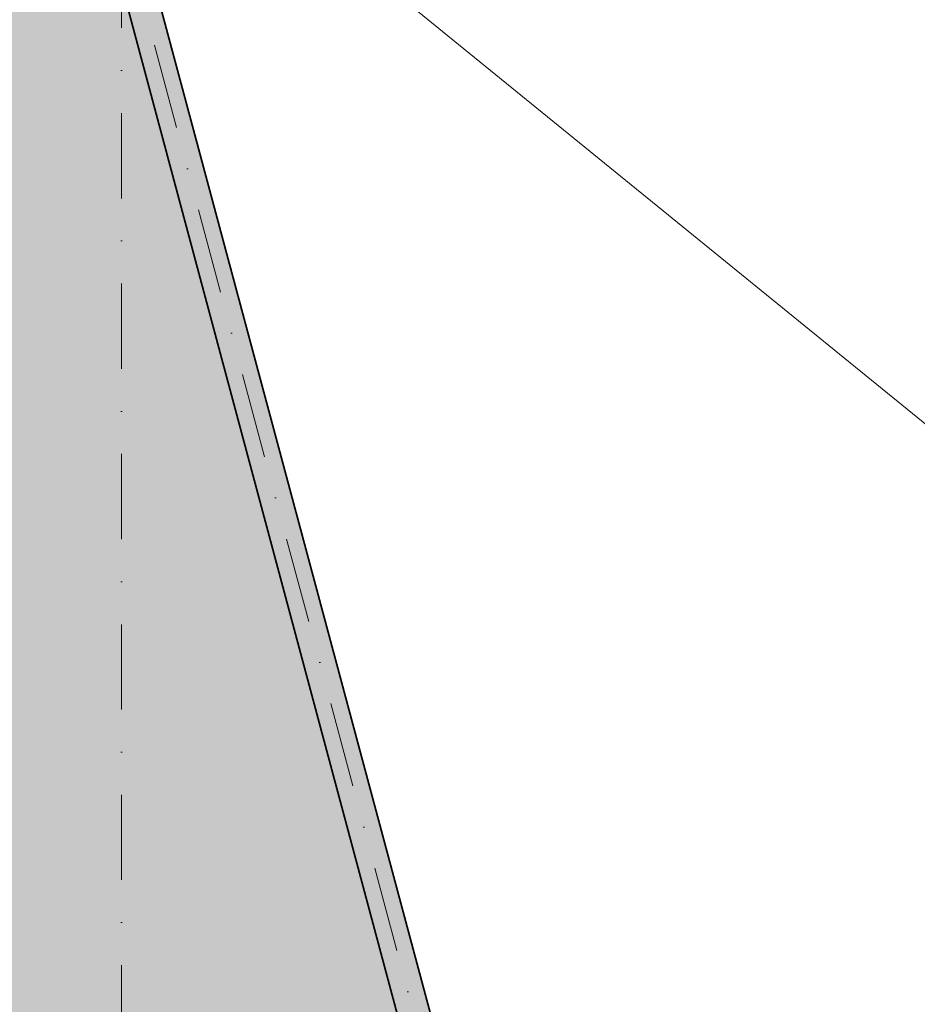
# Model space of a CAD drawing. Header units: millimetres. Extents: x -2530 to 151695, y -8763 to 71774.
# Tile 122 of 126: x 69314 to 73529, y 40187 to 44810. Entities that reach past the tile are written whole.
import ezdxf

# ---------------------------------------------------------------- set-up
doc = ezdxf.new("R2010")
doc.units = ezdxf.units.MM
doc.linetypes.add('RR_Level', pattern=[800, 400, -200, 0, -200])
for name, color, linetype, lineweight in [('A-AREA-____-PATT', 32, 'Continuous', 9), ('A-DETL-____-OTLN', 90, 'Continuous', 13), ('A-WALL-____-MCUT', 113, 'Continuous', 35), ('A-WALL-____-PATT', 111, 'Continuous', 35), ('S-GRID-____-OTLN', 1, 'Continuous', 9)]:
    doc.layers.add(name, color=color, linetype=linetype, lineweight=lineweight)

msp = doc.modelspace()

# ---------------------------------------------------------------- hatches: boundary and pattern name
at = {"layer": 'A-AREA-____-PATT', "transparency": 33554509}
msp.add_hatch(color=254, dxfattribs=at).paths.add_polyline_path([(64360.1507, 36753.8517), (66364.4468, 37290.9012), (65846.8087, 39222.7529), (68961.9195, 40057.4443), (69479.5576, 38125.5927), (71483.8537, 38662.6422), (69529.7699, 45955.3822), (69457.3255, 45935.9707), (69379.6798, 46225.7485), (69452.1242, 46245.1599), (69416.5366, 46377.9747), (62292.8334, 44469.1849), (62328.4212, 44336.3695), (62425.0138, 44362.2514), (62502.6595, 44072.4736), (62406.0669, 44046.5917), (62586.0756, 43374.7903), (62537.7793, 43361.8494), (62805.3982, 42363.0821), (62853.6945, 42376.023), (63983.6984, 38158.7908), (63935.4021, 38145.8499), (64203.021, 37147.0826), (64251.3173, 37160.0235), (64353.007, 36780.5126)])
at = {"layer": 'A-WALL-____-PATT', "lineweight": 18}
msp.add_hatch(color=47, dxfattribs=at).paths.add_polyline_path([(71988.5508, 36779.0868), (72133.4397, 36817.9097), (69535.9312, 46511.9433), (69391.0424, 46473.1205), (71875.3879, 37201.4166)])

# ---------------------------------------------------------------- linework, layer by layer
at = {"layer": 'A-DETL-____-OTLN', "lineweight": 18}
msp.add_line((69745.5562, 46019.3902), (88525.1623, 30743.0982), dxfattribs=at)
at = {"layer": 'A-WALL-____-MCUT'}
for p, q in [((72133.4397, 36817.9097), (69535.9312, 46511.9433)), ((69391.0424, 46473.1205), (71988.5508, 36779.0868))]:
    msp.add_line(p, q, dxfattribs=at)
at = {"layer": 'S-GRID-____-OTLN', "linetype": 'RR_Level'}
for p, q in [((69791.4834, 70774.2271), (69791.4834, -6763.3674)), ((68911.1281, 48553.9624), (71944.346, 37233.8393))]:
    msp.add_line(p, q, dxfattribs=at)

doc.saveas('drawing.dxf')
